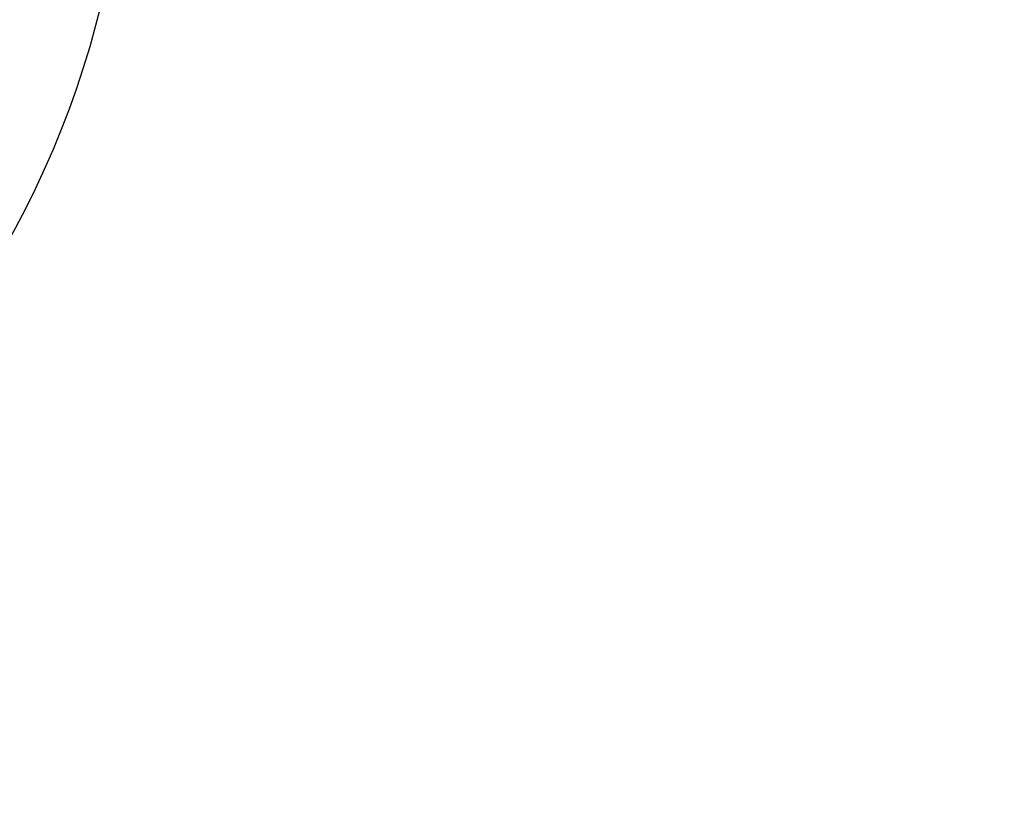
# Model space of a CAD drawing. Header units: millimetres. Extents: x 0 to 11920, y 0 to 8400.
# Tile 40 of 47: x 9530 to 10525, y 4092 to 4891. Entities that reach past the tile are written whole.
import ezdxf

# ---------------------------------------------------------------- set-up
doc = ezdxf.new("R2010")
doc.units = ezdxf.units.MM
doc.header["$LTSCALE"] = 20
doc.layers.add('THICK_LINE', color=7, linetype='Continuous')
doc.styles.add('SLDTEXTSTYLE0', font='TXT', dxfattribs={"width": 0.605})
doc.dimstyles.new('SLDDIMSTYLE0', dxfattribs={"dimtxt": 70, "dimasz": 70, "dimexe": 0, "dimexo": 0.0625, "dimgap": 17.5, "dimtad": 1, "dimdec": 4, "dimlfac": 20, "dimzin": 12, "dimdsep": 46, "dimtxsty": 'SLDTEXTSTYLE0', "dimsah": 1, "dimcen": 0.09, "dimadec": 1, "dimazin": 3, "dimtfac": 1, "dimtofl": 0, "dimtmove": 0, "dimatfit": 3, "dimfxl": 1, "dimfrac": 2, "dimtolj": 1, "dimtzin": 12, "dimarcsym": 0})

# ---------------------------------------------------------------- blocks, each defined once
blk = doc.blocks.new('_D_1')
at = {"layer": 'THICK_LINE'}
for p, q in [((10553.28, 5132.52), (11483.72, 5132.52)), ((6065.91, 4671.14), (5923.93, 4646.11))]:
    blk.add_line(p, q, dxfattribs=at)
blk.add_arc((8682.55, 5132.52), 2771.17, 190, 360, dxfattribs=at)
for points in [[(11453.72, 5132.52), (11442.84, 5062.66), (11462.84, 5062.4)], [(5953.47, 4651.31), (5956.67, 4580.68), (5976.32, 4584.4)]]:
    blk.add_solid(points, dxfattribs=at)
at = {"layer": 'THICK_LINE', "insert": (8817.13, 2453.12), "char_height": 70, "attachment_point": 1, "rotation": 5, "style": 'SLDTEXTSTYLE0'}
blk.add_mtext('170°', dxfattribs=at)

msp = doc.modelspace()

# ---------------------------------------------------------------- linework, layer by layer
at = {"layer": 'THICK_LINE'}
for radius in [2617, 957]:
    msp.add_arc((8682.5467826, 5132.5242098), radius, 189.9999999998, 169.9999999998, dxfattribs=at)

# ---------------------------------------------------------------- dimensions: what is measured, and where the dimension line sits
dim = msp.add_angular_dim_2l(base=(8924.0704865, 2371.8956413), line1=((7740.085763, 4966.3429038), (6105.304893, 4678.0869289)), line2=((8682.5467826, 5132.5242098), (10513.2762268, 5132.5242098)), dimstyle='SLDDIMSTYLE0', dxfattribs=at)
dim.commit()
dim.dimension.update_dxf_attribs({"geometry": '_D_1', "text_midpoint": (8924.0704865, 2371.8956413), "dimtype": 162})

doc.saveas('drawing.dxf')
